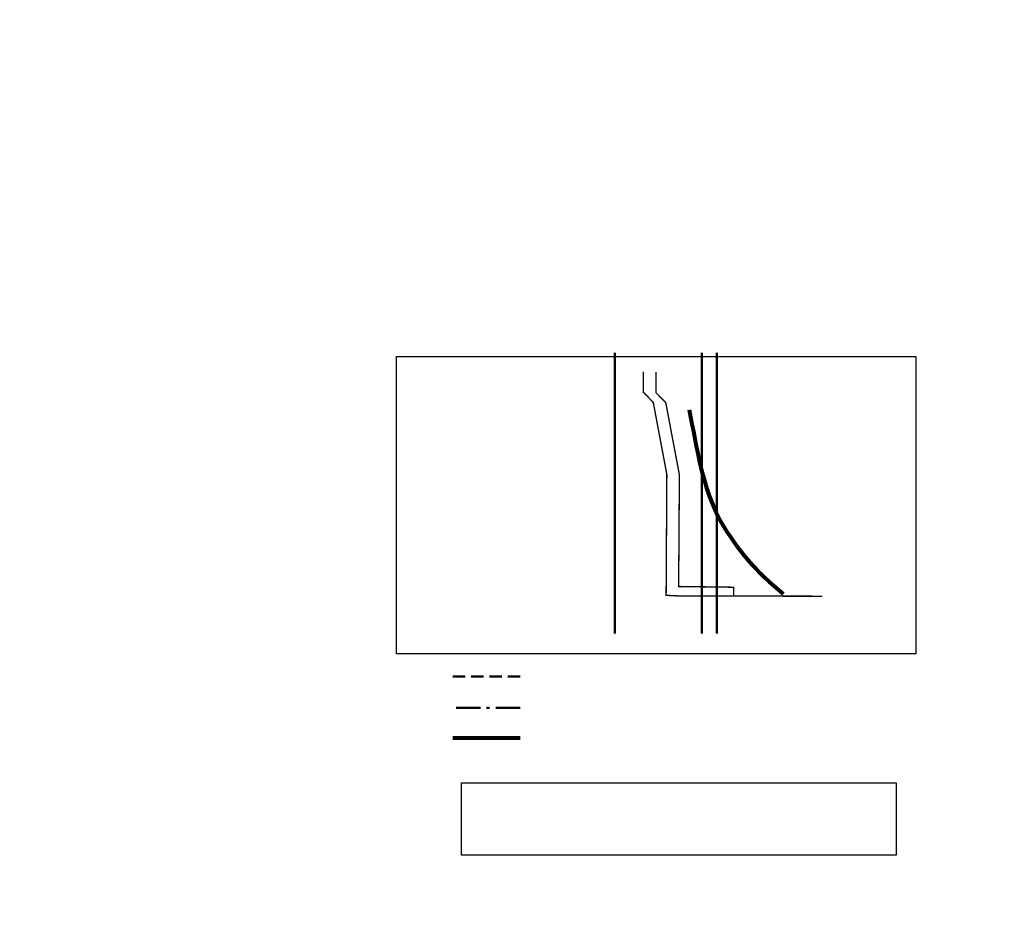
# Model space of a CAD drawing. Header units: millimetres. Extents: x 0 to 5880, y 0 to 297.
# Tile 6 of 35: x 740 to 1063, y 0 to 297. Entities that reach past the tile are written whole.
import ezdxf

# ---------------------------------------------------------------- set-up
doc = ezdxf.new("R2010")
doc.units = ezdxf.units.MM
for name, pattern in [('K5LT_AXLED_REINFORCED', [13, 8, -2, 1, -2]), ('K5LT_BASIC', [0]), ('K5LT_DASHED_REINFORCED', [6, 4, -2]), ('K5LT_REINFORCED', [0])]:
    doc.linetypes.add(name, pattern=pattern)
doc.layers.add('Системный слой', color=7, linetype='Continuous')
picture_1 = doc.add_image_def('image6.png', size_in_pixel=(737, 422))
picture_2 = doc.add_image_def('image9.png', size_in_pixel=(769, 128))

# ---------------------------------------------------------------- blocks, each defined once
blk = doc.blocks.new('U22')
at = {"layer": 'Системный слой', "color": 7, "linetype": 'K5LT_REINFORCED', "lineweight": 80}
blk.add_open_spline([(959.3, 169.18), (961.95, 156.68), (963.62, 143.34), (969.75, 132.55), (974.78, 123.71), (981.57, 115.82), (990.18, 108.89)], degree=3, knots=[0, 0, 0, 0, 1, 1, 1, 2, 2, 2, 2], dxfattribs=at)

msp = doc.modelspace()

# ---------------------------------------------------------------- linework, layer by layer
at = {"layer": 'Системный слой', "color": 7, "linetype": 'K5LT_BASIC', "lineweight": 50}
for p, q in [((934.95, 95.92), (934.95, 187.92)), ((963.46, 95.92), (963.46, 187.92)), ((968.38, 95.92), (968.38, 187.92))]:
    msp.add_line(p, q, dxfattribs=at)
at = {"layer": 'Системный слой', "color": 5, "linetype": 'K5LT_DASHED_REINFORCED', "lineweight": 50, "true_color": 0x0000ff}
msp.add_line((903.96, 81.82), (881.96, 81.82), dxfattribs=at)
at = {"layer": 'Системный слой', "color": 7, "linetype": 'K5LT_AXLED_REINFORCED', "lineweight": 50}
msp.add_line((903.96, 71.53), (881.96, 71.53), dxfattribs=at)
at = {"layer": 'Системный слой', "color": 7, "linetype": 'K5LT_REINFORCED', "lineweight": 80}
msp.add_line((903.96, 61.63), (881.96, 61.63), dxfattribs=at)
at = {"layer": 'Системный слой', "color": 5, "linetype": 'K5LT_DASHED_REINFORCED', "true_color": 0x0000ff, "const_width": 0.45}
msp.add_lwpolyline([(944.35, 181.7), (944.35, 174.97), (947.58, 171.64), (952.03, 148.02), (951.8, 108.43), (956.78, 108.18), (998.62, 108.18)], dxfattribs=at)
at = {"layer": 'Системный слой', "color": 7, "linetype": 'K5LT_BASIC', "const_width": 0.45}
msp.add_lwpolyline([(948.45, 181.6), (948.45, 174.86), (951.68, 171.54), (956.14, 147.91), (955.9, 111.32), (973.88, 111.08), (973.89, 108.18), (1003, 108.14)], dxfattribs=at)

# ---------------------------------------------------------------- block references
at = {"layer": 'Системный слой'}
msp.add_blockref('U22', (0, 0), dxfattribs=at)

# ---------------------------------------------------------------- pictures from other files: only their frames are drawn
image = msp.add_image(picture_1, insert=(863.49, 89.28), size_in_units=(170.15, 97.43), dxfattribs=at)
image.dxf.flags = 15
image = msp.add_image(picture_2, insert=(884.72, 23.3), size_in_units=(142.43, 23.71), dxfattribs=at)
image.dxf.flags = 15

doc.saveas('drawing.dxf')
